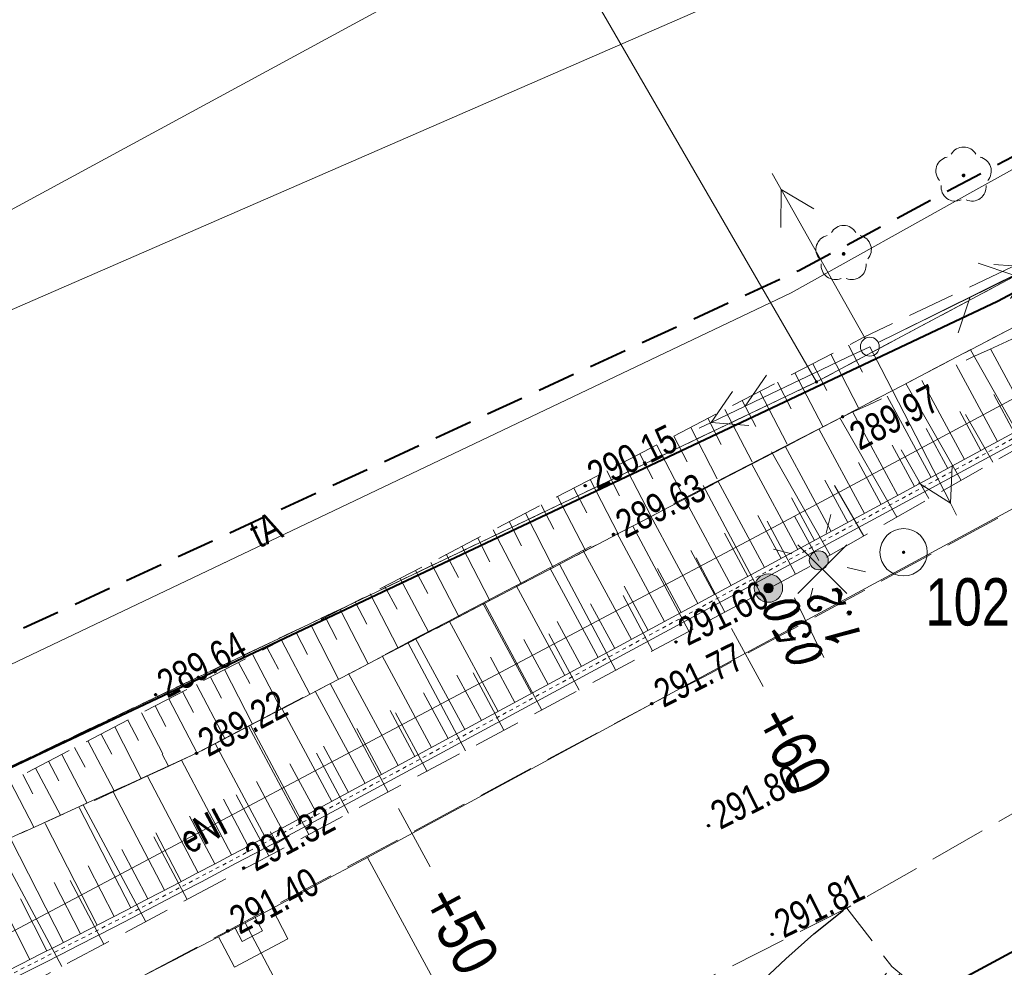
# Model space of a CAD drawing. Header units: metres. Extents: x 7437415 to 7437762, y 5556624 to 5556902.
# Tile 15 of 36: x 7437554 to 7437580, y 5556699 to 5556724. Entities that reach past the tile are written whole.
import ezdxf
from ezdxf.enums import TextEntityAlignment as Align

# ---------------------------------------------------------------- set-up
doc = ezdxf.new("R2010")
doc.units = ezdxf.units.M
doc.header["$MEASUREMENT"] = 0
for name, pattern in [('0.5_0.5', [1.5, 0.5, -0.5, 0.5]), ('BUBZ01-500', [1.75, 1.25, -0.5]), ('DGN Style 2', [6.14715, 3.68829, -2.45886]), ('DGN Style 3', [8.60601, 6.14715, -2.45886]), ('EGBU01-500', [1, 0.5, -0.5]), ('KTCR02-500', [1.5, 1, -0.5]), ('KTJZ01-500', [2, 1.5, -0.5])]:
    doc.linetypes.add(name, pattern=pattern)
doc.layers.get('0').update_dxf_attribs({"color": 250, "lineweight": 5})
for name, color, linetype, lineweight in [('121-Punkt osnowy szczegółowej', 7, 'Continuous', 5), ('203-Punkt załamania granicy działki nie stabilizowany', 7, 'Continuous', 5), ('510-Podpora jednosłupowa symb.-STPOW', 7, 'Continuous', 5), ('521-Kierunek linii-STPOW', 7, 'Continuous', 5), ('ARCH_0', 7, 'Continuous', 13), ('BUBZ01', 250, 'Continuous', 5), ('BUIB02_01', 250, 'Continuous', 5), ('BUIB05_01', 250, 'Continuous', 5), ('D_balustrada', 7, '0.5_0.5', 20), ('D_kilometraz', 7, 'Continuous', 13), ('D_kraweznik', 7, 'Continuous', 20), ('D_obrzeze', 7, 'Continuous', 20), ('D_odwodnienie liniowe_wpust', 36, 'Continuous', 20), ('D_opis trasy', 7, 'Continuous', 13), ('D_opisy', 7, 'Continuous', 13), ('D_pobocze', 7, 'Continuous', 13), ('D_skarpa', 7, 'DGN Style 3', 20), ('D_skarpa-symbol', 7, 'Continuous', 20), ('D_zakres', 7, 'DGN Style 2', 13), ('EGBD03', 250, 'Continuous', 5), ('EGBP04_03', 250, 'Continuous', 5), ('EGBU01', 250, 'Continuous', 5), ('elementy drogowe', 250, 'Continuous', 5), ('KTJZ01', 250, 'Continuous', 5), ('KTKR01', 250, 'Continuous', 5), ('MPZP', 250, 'Continuous', 5), ('OBOP02_01', 250, 'Continuous', 5), ('OSSP03', 250, 'Continuous', 5), ('przewód elektroenergetyczny niskiego napięcia (linia) - symbol', 7, 'Continuous', 5), ('przewód telekomunikacyjny (linia) - symbol', 7, 'Continuous', 5), ('punkt wysokościowy sztuczny', 7, 'Continuous', 5), ('RTPW01', 250, 'Continuous', 5), ('RTPW02', 250, 'Continuous', 5), ('rzedne dla projektanta', 250, 'Continuous', 5), ('SUPE04', 250, 'Continuous', 5), ('SUPE_01', 250, 'Continuous', 5), ('SUPG_01', 250, 'Continuous', 5), ('SUPT01', 250, 'Continuous', 5), ('SUPT_01', 250, 'Continuous', 5), ('SUSM01', 250, 'Continuous', 5), ('SUSM04_01_E', 250, 'Continuous', 5), ('SUUS13', 250, 'Continuous', 5), ('słup (punkt)', 7, 'Continuous', 5)]:
    doc.layers.add(name, color=color, linetype=linetype, lineweight=lineweight)
doc.styles.add('mk2012', font='ITALIC_1250.shx', dxfattribs={"width": 0.8, "height": 0.9})
doc.styles.get("Standard").update_dxf_attribs({"font": 'txt.shx', "width": 0.75})
doc.styles.add('Style-Arial Narrow', font='ARIALN.TTF')

# ---------------------------------------------------------------- blocks, each defined once
blk = doc.blocks.new('PE04')
at = {"color": 0, "linetype": 'Continuous', "lineweight": 13, "ltscale": 10}
for p, q in [((46.5, 0), (37.84, 5)), ((6.5, 0), (0, 0)), ((6.5, 0), (16.5, 0)), ((16.5, 0), (26.5, 0)), ((26.5, 0), (36.5, 0)), ((36.5, 0), (46.5, 0)), ((46.5, 0), (37.84, -5)), ((46.5, 0), (50, 0))]:
    blk.add_line(p, q, dxfattribs=at)
blk = doc.blocks.new('PT01')
at = {"color": 0, "linetype": 'Continuous', "lineweight": 13, "ltscale": 10}
for p, q in [((46.5, 0), (37.84, 5)), ((6.5, 0), (0, 0)), ((6.5, 0), (16.5, 0)), ((16.5, 0), (26.5, 0)), ((26.5, 0), (36.5, 0)), ((36.5, 0), (27.84, -5)), ((36.5, 0), (46.5, 0)), ((46.5, 0), (50, 0))]:
    blk.add_line(p, q, dxfattribs=at)
blk = doc.blocks.new('203')
at = {"layer": '203-Punkt załamania granicy działki nie stabilizowany', "linetype": 'Continuous', "lineweight": 13}
h = blk.add_hatch(color=96, dxfattribs=at)
edge = h.paths.add_edge_path()
edge.add_arc((0, 0), 0.45, 0, 360)
blk = doc.blocks.new('PW02')
at = {"layer": 'punkt wysokościowy sztuczny', "linetype": 'Continuous', "lineweight": 13}
h = blk.add_hatch(color=0, dxfattribs=at)
edge = h.paths.add_edge_path()
edge.add_arc((0, 0), 0.45, 0, 360)
blk = doc.blocks.new('510')
at = {"layer": '510-Podpora jednosłupowa symb.-STPOW', "color": 0, "linetype": 'Continuous', "lineweight": 13}
blk.add_circle((0, 0), 2.5, dxfattribs=at)
blk = doc.blocks.new('521')
at = {"layer": '521-Kierunek linii-STPOW', "color": 30, "linetype": 'Continuous', "lineweight": 13}
for p, q in [((42.5, 0), (35.43, 7.07)), ((7.5, 0), (57.5, 0)), ((29.57, 0), (22.5, -7.07))]:
    blk.add_line(p, q, dxfattribs=at)
blk = doc.blocks.new('SM04')
at = {"layer": 'słup (punkt)', "color": 0, "linetype": 'Continuous', "lineweight": 13}
blk.add_circle((0, 0), 2.5, dxfattribs=at)
blk = doc.blocks.new('121')
at = {"layer": '121-Punkt osnowy szczegółowej', "linetype": 'Continuous', "lineweight": 13}
h = blk.add_hatch(color=0, dxfattribs=at)
edge = h.paths.add_edge_path()
edge.add_arc((0, 0), 0.45, 0, 360)
at = {"layer": '121-Punkt osnowy szczegółowej', "color": 0, "linetype": 'Continuous', "lineweight": 13}
blk.add_circle((0, 0), 6.25, dxfattribs=at)
blk = doc.blocks.new('SUPE04')
at = {"layer": 'SUPE04', "color": 1, "linetype": 'Continuous', "lineweight": 13}
blk.add_line((5.25, 0), (0.25, 0), dxfattribs=at)
at = {"layer": 'SUPE04', "color": 1, "linetype": 'Continuous', "lineweight": 13, "flags": 128}
blk.add_lwpolyline([(3.9, 0.5), (4.766, 0), (3.9, -0.5)], dxfattribs=at)
blk = doc.blocks.new('OBOP02_01')
at = {"layer": 'OBOP02_01', "linetype": 'Continuous', "lineweight": 13}
h = blk.add_hatch(color=96, dxfattribs=at)
edge = h.paths.add_edge_path()
edge.add_arc((0, 0), 0.05, 0, 360)
at = {"layer": 'OBOP02_01', "color": 96, "linetype": 'Continuous', "lineweight": 13}
for centre, start, end in [((0, 0.375), 30.1471, 149.8529), ((-0.357, 0.116), 102.1471, 221.8529), ((0.357, 0.116), 318.1471, 77.8529), ((-0.22, -0.303), 174.1472, 293.8529), ((0.22, -0.303), 246.1471, 5.8529)]:
    blk.add_arc(centre, 0.375, start, end, dxfattribs=at)
blk = doc.blocks.new('510_3')
at = {"layer": 'SUSM04_01_E', "linetype": 'Continuous', "lineweight": 13}
h = blk.add_hatch(color=8, dxfattribs=at)
edge = h.paths.add_edge_path()
edge.add_arc((0, 0), 0.25, 0, 360)
at = {"layer": 'SUSM04_01_E', "color": 250, "linetype": 'Continuous', "lineweight": 13}
blk.add_circle((0, 0), 0.25, dxfattribs=at)
blk = doc.blocks.new('SUSM01_2')
at = {"layer": 'SUSM01', "color": 250, "linetype": 'Continuous', "lineweight": 13}
for p, q in [((-0.543, 0.545), (-0.897, 0.899)), ((0.517, 0.545), (0.871, 0.899)), ((-0.897, -0.869), (-0.543, -0.515)), ((0.871, -0.869), (0.517, -0.515))]:
    blk.add_line(p, q, dxfattribs=at)
blk = doc.blocks.new('SUUS13')
at = {"layer": 'SUUS13', "linetype": 'Continuous', "lineweight": 13}
h = blk.add_hatch(color=8, dxfattribs=at)
edge = h.paths.add_edge_path()
edge.add_arc((0, 0), 0.75, 0, 360)
h = blk.add_hatch(color=8, dxfattribs=at)
edge = h.paths.add_edge_path()
edge.add_arc((0, 0), 0.25, 0, 360)
at = {"layer": 'SUUS13', "color": 250, "linetype": 'Continuous', "lineweight": 13}
for radius in [0.75, 0.25]:
    blk.add_circle((0, 0), radius, dxfattribs=at)
blk = doc.blocks.new('wyci')
at = {"color": 1, "linetype": 'Continuous', "lineweight": 13, "flags": 128}
for points in [[(4544150.203, 5410499.556), (4544147.627, 5410502.133)], [(4544147.627, 5410499.556), (4544150.203, 5410502.133)]]:
    blk.add_lwpolyline(points, dxfattribs=at)

msp = doc.modelspace()

# ---------------------------------------------------------------- linework, layer by layer
at = {"layer": 'BUBZ01', "color": 7, "linetype": 'Continuous', "lineweight": 13, "flags": 128}
for points in [[(7437575.83, 5556715.04), (7437576.2, 5556714.33)], [(7437575.36, 5556714.8), (7437576.1, 5556713.37)], [(7437580.47, 5556712.42), (7437579.05, 5556714.92)], [(7437574.88, 5556714.55), (7437575.25, 5556713.84)], [(7437574.41, 5556714.31), (7437575.15, 5556712.89)], [(7437573.95, 5556714.06), (7437574.31, 5556713.36)], [(7437578.8, 5556711.47), (7437577.34, 5556714.03)], [(7437573.48, 5556713.82), (7437574.21, 5556712.43)], [(7437573.02, 5556713.58), (7437573.38, 5556712.89)], [(7437572.56, 5556713.34), (7437573.28, 5556711.96)], [(7437579.64, 5556711.95), (7437578.92, 5556713.21)], [(7437572.11, 5556713.11), (7437572.46, 5556712.42)], [(7437577.1, 5556710.5), (7437575.6, 5556713.12)], [(7437571.66, 5556712.87), (7437572.36, 5556711.51)], [(7437571.21, 5556712.64), (7437571.56, 5556711.96)], [(7437570.31, 5556712.17), (7437570.66, 5556711.51)], [(7437570.76, 5556712.4), (7437571.46, 5556711.06)], [(7437575.34, 5556709.49), (7437573.79, 5556712.22)], [(7437577.95, 5556710.99), (7437577.22, 5556712.28)], [(7437569.87, 5556711.94), (7437570.614, 5556710.517)], [(7437569.44, 5556711.72), (7437569.78, 5556711.06)], [(7437569, 5556711.49), (7437569.753, 5556710.04)], [(7437568.57, 5556711.26), (7437568.91, 5556710.61)], [(7437573.5, 5556708.49), (7437571.99, 5556711.33)], [(7437576.23, 5556710), (7437575.46, 5556711.33)], [(7437568.14, 5556711.04), (7437568.881, 5556709.614)], [(7437567.29, 5556710.6), (7437568.027, 5556709.17)], [(7437567.71, 5556710.82), (7437568.04, 5556710.18)], [(7437566.86, 5556710.38), (7437567.19, 5556709.74)], [(7437574.43, 5556708.99), (7437573.68, 5556710.39)], [(7437566.44, 5556710.16), (7437567.188, 5556708.732)], [(7437571.61, 5556707.49), (7437570.127, 5556710.263)], [(7437566.03, 5556709.94), (7437566.35, 5556709.32)], [(7437565.61, 5556709.73), (7437566.354, 5556708.298)], [(7437564.79, 5556709.3), (7437565.534, 5556707.871)], [(7437565.2, 5556709.52), (7437565.52, 5556708.9)], [(7437572.56, 5556707.99), (7437571.8, 5556709.42)], [(7437564.39, 5556709.09), (7437564.71, 5556708.48)], [(7437569.68, 5556706.45), (7437568.188, 5556709.253)], [(7437563.98, 5556708.88), (7437564.734, 5556707.455)], [(7437563.58, 5556708.67), (7437563.9, 5556708.07)], [(7437562.79, 5556708.26), (7437563.1, 5556707.67)], [(7437563.19, 5556708.47), (7437563.931, 5556707.036)], [(7437570.65, 5556706.97), (7437569.87, 5556708.43)], [(7437562.4, 5556708.06), (7437563.137, 5556706.623)], [(7437567.72, 5556705.4), (7437566.21, 5556708.223)], [(7437562.01, 5556707.85), (7437562.31, 5556707.27)], [(7437561.62, 5556707.65), (7437562.355, 5556706.216)], [(7437560.85, 5556707.25), (7437561.596, 5556705.82)], [(7437561.23, 5556707.45), (7437561.53, 5556706.87)], [(7437568.71, 5556705.93), (7437567.91, 5556707.42)], [(7437560.47, 5556707.05), (7437560.77, 5556706.48)], [(7437565.71, 5556704.33), (7437564.192, 5556707.172)], [(7437560.09, 5556706.86), (7437560.834, 5556705.423)], [(7437559.34, 5556706.47), (7437560.079, 5556705.03)], [(7437559.71, 5556706.66), (7437560.01, 5556706.1)], [(7437558.97, 5556706.27), (7437559.26, 5556705.72)], [(7437566.72, 5556704.87), (7437565.91, 5556706.39)], [(7437558.6, 5556706.08), (7437559.348, 5556704.649)], [(7437563.66, 5556703.23), (7437562.133, 5556706.1)], [(7437557.87, 5556705.7), (7437558.619, 5556704.268)], [(7437558.23, 5556705.89), (7437558.52, 5556705.34)], [(7437557.51, 5556705.51), (7437557.79, 5556704.97)], [(7437556.79, 5556705.14), (7437557.07, 5556704.6)], [(7437557.15, 5556705.33), (7437557.71, 5556704.25)], [(7437564.69, 5556703.78), (7437563.86, 5556705.33)], [(7437556.44, 5556704.96), (7437557.141, 5556703.596)], [(7437556.08, 5556704.77), (7437556.36, 5556704.24)], [(7437555.38, 5556704.41), (7437555.66, 5556703.89)], [(7437555.73, 5556704.59), (7437556.422, 5556703.269)], [(7437555.04, 5556704.23), (7437555.708, 5556702.944)], [(7437557.86, 5556703.923), (7437557.69, 5556704.24)], [(7437562.62, 5556702.68), (7437561.77, 5556704.26)], [(7437554.35, 5556703.87), (7437555.009, 5556702.626)], [(7437554.69, 5556704.05), (7437554.96, 5556703.53)], [(7437554.01, 5556703.7), (7437554.28, 5556703.19)], [(7437553.68, 5556703.52), (7437554.305, 5556702.306)], [(7437557.26, 5556699.81), (7437555.609, 5556702.899)], [(7437558.35, 5556700.4), (7437557.47, 5556702.05)], [(7437555.04, 5556698.63), (7437553.31, 5556701.853)], [(7437556.15, 5556699.22), (7437555.26, 5556700.9)]]:
    msp.add_lwpolyline(points, dxfattribs=at)
at = {"layer": 'BUBZ01', "color": 7, "linetype": 'BUBZ01-500', "lineweight": 13, "flags": 128}
msp.add_lwpolyline([(7437555.54, 5556678.94), (7437554.3, 5556679.55), (7437564.94, 5556687.09), (7437572.62, 5556693.02), (7437576.97, 5556698.63), (7437577.76, 5556697.74), (7437573.36, 5556691.57), (7437555.54, 5556678.94)], close=True, dxfattribs=at)
at = {"layer": 'BUIB05_01', "color": 7, "linetype": 'Continuous', "lineweight": 40, "flags": 128}
msp.add_lwpolyline([(7437577.73, 5556697.71), (7437589.04, 5556703.81)], dxfattribs=at)
at = {"layer": 'D_kilometraz', "flags": 128}
for points in [[(7437573.568, 5556706.022), (7437572.736, 5556707.561)], [(7437564.771, 5556701.266), (7437563.939, 5556702.806)]]:
    msp.add_lwpolyline(points, dxfattribs=at)
at = {"layer": 'D_kraweznik'}
msp.add_line((7437563.116, 5556701.508), (7437592.616, 5556717.455), dxfattribs=at)
msp.add_arc((7437396.683, 5557009.404), 350, 292.91854, 298.39337, dxfattribs=at)
at = {"layer": 'D_obrzeze'}
msp.add_line((7437562.402, 5556702.828), (7437605.532, 5556726.141), dxfattribs=at)
at = {"layer": 'D_odwodnienie liniowe_wpust', "flags": 128}
msp.add_lwpolyline([(7437559.809, 5556699.292), (7437560.34, 5556699.571), (7437560.154, 5556699.925), (7437559.623, 5556699.646), (7437559.809, 5556699.292)], close=True, dxfattribs=at)
at = {"layer": 'D_opis trasy', "flags": 128}
msp.add_lwpolyline([(7437563.116, 5556701.508), (7437565.131, 5556697.78)], dxfattribs=at)
at = {"layer": 'D_opisy'}
msp.add_line((7437559.888, 5556699.785), (7437567.303, 5556685.72), dxfattribs=at)
at = {"layer": 'D_skarpa-symbol', "flags": 128}
for points in [[(7437580.646, 5556712.973), (7437579.582, 5556714.942)], [(7437579.766, 5556712.498), (7437578.671, 5556714.524)], [(7437578.887, 5556712.022), (7437577.76, 5556714.107)], [(7437580.206, 5556712.736), (7437579.666, 5556713.734)], [(7437578.007, 5556711.547), (7437576.848, 5556713.69)], [(7437577.127, 5556711.071), (7437575.937, 5556713.272)], [(7437579.326, 5556712.26), (7437578.771, 5556713.288)], [(7437576.247, 5556710.596), (7437575.041, 5556712.827)], [(7437578.447, 5556711.785), (7437577.875, 5556712.841)], [(7437575.368, 5556710.12), (7437574.152, 5556712.37)], [(7437577.567, 5556711.309), (7437576.98, 5556712.395)], [(7437574.488, 5556709.645), (7437573.262, 5556711.912)], [(7437576.687, 5556710.834), (7437576.087, 5556711.944)], [(7437573.608, 5556709.169), (7437572.373, 5556711.455)], [(7437575.808, 5556710.358), (7437575.202, 5556711.478)], [(7437572.729, 5556708.694), (7437571.483, 5556710.998)], [(7437574.928, 5556709.883), (7437574.317, 5556711.012)], [(7437571.849, 5556708.218), (7437570.594, 5556710.54)], [(7437574.048, 5556709.407), (7437573.433, 5556710.545)], [(7437570.969, 5556707.743), (7437569.704, 5556710.083)], [(7437573.168, 5556708.931), (7437572.548, 5556710.079)], [(7437570.089, 5556707.267), (7437568.818, 5556709.619)], [(7437572.289, 5556708.456), (7437571.664, 5556709.613)], [(7437569.21, 5556706.792), (7437567.932, 5556709.155)], [(7437571.409, 5556707.98), (7437570.779, 5556709.146)], [(7437568.33, 5556706.316), (7437567.047, 5556708.69)], [(7437570.529, 5556707.505), (7437569.895, 5556708.678)], [(7437567.45, 5556705.841), (7437566.161, 5556708.226)], [(7437569.65, 5556707.029), (7437569.012, 5556708.208)], [(7437566.571, 5556705.365), (7437565.275, 5556707.761)], [(7437568.77, 5556706.554), (7437568.13, 5556707.738)], [(7437565.691, 5556704.89), (7437564.39, 5556707.297)], [(7437567.89, 5556706.078), (7437567.247, 5556707.268)], [(7437564.811, 5556704.414), (7437563.504, 5556706.832)], [(7437567.011, 5556705.603), (7437566.364, 5556706.798)], [(7437563.932, 5556703.938), (7437562.618, 5556706.368)], [(7437566.131, 5556705.127), (7437565.482, 5556706.328)], [(7437563.052, 5556703.463), (7437561.733, 5556705.903)], [(7437565.251, 5556704.652), (7437564.599, 5556705.858)], [(7437562.172, 5556702.988), (7437560.852, 5556705.441)], [(7437564.371, 5556704.176), (7437563.716, 5556705.388)], [(7437563.492, 5556703.701), (7437562.834, 5556704.918)], [(7437562.612, 5556703.225), (7437561.951, 5556704.448)], [(7437559.526, 5556701.575), (7437558.202, 5556704.076)], [(7437561.731, 5556702.751), (7437561.07, 5556703.98)], [(7437558.642, 5556701.107), (7437557.303, 5556703.66)], [(7437557.755, 5556700.644), (7437556.4, 5556703.243)], [(7437559.968, 5556701.808), (7437559.31, 5556703.048)], [(7437556.868, 5556700.182), (7437555.5, 5556702.826)], [(7437559.084, 5556701.341), (7437558.418, 5556702.604)], [(7437555.979, 5556699.725), (7437554.598, 5556702.41)], [(7437558.198, 5556700.876), (7437557.526, 5556702.164)], [(7437555.09, 5556699.267), (7437553.697, 5556701.993)], [(7437554.198, 5556698.815), (7437552.797, 5556701.577)], [(7437557.312, 5556700.413), (7437556.631, 5556701.724)], [(7437556.424, 5556699.953), (7437555.738, 5556701.286)], [(7437555.535, 5556699.496), (7437554.841, 5556700.849)], [(7437554.644, 5556699.041), (7437553.947, 5556700.413)]]:
    msp.add_lwpolyline(points, dxfattribs=at)
at = {"layer": 'D_zakres', "flags": 128}
msp.add_lwpolyline([(7437559.18, 5556699.413), (7437559.6, 5556698.616), (7437561.016, 5556699.362), (7437560.596, 5556700.159)], dxfattribs=at)
at = {"layer": 'EGBD03', "color": 96, "linetype": 'Continuous', "lineweight": 13}
msp.add_line((7437574.98, 5556714.07), (7437558.312, 5556742.861), dxfattribs=at)
at = {"layer": 'EGBD03', "color": 96, "linetype": 'Continuous', "lineweight": 13, "flags": 128}
msp.add_lwpolyline([(7437574.98, 5556714.07), (7437592.85, 5556723.6)], dxfattribs=at)
at = {"layer": 'EGBU01', "color": 96, "linetype": 'EGBU01-500', "lineweight": 13, "flags": 128}
for points in [[(7437574.98, 5556714.07), (7437592.85, 5556723.6)], [(7437592.85, 5556723.6), (7437574.98, 5556714.07)]]:
    msp.add_lwpolyline(points, dxfattribs=at)
at = {"layer": 'elementy drogowe', "color": 7, "linetype": 'Continuous', "lineweight": 13, "ltscale": 10, "flags": 128}
msp.add_lwpolyline([(7437560.546, 5556702.194), (7437560.721, 5556701.891), (7437561.046, 5556702.078)], dxfattribs=at)
at = {"layer": 'KTJZ01', "color": 7, "linetype": 'KTJZ01-500', "lineweight": 13, "flags": 128}
msp.add_lwpolyline([(7437589.109, 5556707.502), (7437587.51, 5556704.57), (7437591.6, 5556694.89), (7437588.51, 5556693.05), (7437585.23, 5556698.82), (7437583.56, 5556697.89), (7437586.26, 5556692.39), (7437588.01, 5556689.01), (7437584.59, 5556687.27), (7437583.01, 5556687.54), (7437568.72, 5556675.73), (7437566.49, 5556680.22), (7437581.79, 5556690.63), (7437580.06, 5556696.08), (7437576.97, 5556698.63), (7437575.78, 5556700.17)], dxfattribs=at)
at = {"layer": 'KTKR01', "color": 7, "linetype": 'Continuous', "lineweight": 30, "flags": 128}
msp.add_lwpolyline([(7437509.93, 5556671.34), (7437513.74, 5556672.37), (7437516.19, 5556672.93), (7437525.36, 5556674.85), (7437534.27, 5556677.12), (7437543.86, 5556679.82), (7437547.6, 5556681.25), (7437562.05, 5556688.41), (7437564.55, 5556690.07), (7437567.61, 5556692.67), (7437574.17, 5556698.83), (7437574.91, 5556699.49), (7437575.69, 5556700.12)], dxfattribs=at)
at = {"layer": 'rzedne dla projektanta', "color": 7, "linetype": 'Continuous', "lineweight": 40}
for centre in [(7437568.87, 5556711.33), (7437569.62, 5556710.04), (7437571.27, 5556707.2), (7437557.52, 5556705.81), (7437570.63, 5556705.57), (7437558.6, 5556704.26), (7437572.13, 5556702.35), (7437559.85, 5556701.23), (7437559.43, 5556699.57), (7437573.81, 5556699.48)]:
    msp.add_circle(centre, 0.0225, dxfattribs=at)
at = {"layer": 'SUPE_01', "color": 1, "linetype": 'Continuous', "lineweight": 13}
msp.add_line((7437574.398, 5556710.521), (7437575.041, 5556709.357), dxfattribs=at)
at = {"layer": 'SUUS13', "color": 7, "linetype": 'Continuous', "lineweight": 13}
msp.add_line((7437575.171, 5556706.795), (7437574.398, 5556708.365), dxfattribs=at)

# ---------------------------------------------------------------- block references
at = {"layer": 'ARCH_0', "lineweight": 30, "xscale": 0.5, "yscale": 0.5, "zscale": 0.5}
msp.add_blockref('wyci', (5165500.678, 2851458.704), dxfattribs=at)
at = {"layer": 'EGBP04_03', "color": 96, "linetype": 'Continuous', "lineweight": 13, "xscale": 0.1, "yscale": 0.1, "zscale": 0.1}
msp.add_blockref('203', (7437574.98, 5556714.07), dxfattribs=at)
at = {"layer": 'OBOP02_01', "color": 96, "linetype": 'Continuous', "lineweight": 13}
for p in [(7437578.867, 5556719.524), (7437575.698, 5556717.451)]:
    msp.add_blockref('OBOP02_01', p, dxfattribs=at)
at = {"layer": 'OSSP03', "color": 7, "linetype": 'Continuous', "lineweight": 13, "xscale": 0.1, "yscale": 0.1, "zscale": 0.1}
msp.add_blockref('121', (7437577.283, 5556709.57), dxfattribs=at)
at = {"layer": 'przewód elektroenergetyczny niskiego napięcia (linia) - symbol', "color": 1, "linetype": 'Continuous', "lineweight": 13, "xscale": 0.1, "yscale": 0.1, "zscale": 0.1}
for rotation in [205.519, 297.236]:
    msp.add_blockref('PE04', (7437576.39, 5556715), dxfattribs=dict(at, rotation=rotation))
at = {"layer": 'przewód telekomunikacyjny (linia) - symbol', "color": 30, "linetype": 'Continuous', "lineweight": 13, "xscale": 0.1, "yscale": 0.1, "zscale": 0.1, "rotation": 205.519}
msp.add_blockref('PT01', (7437576.39, 5556715), dxfattribs=at)
at = {"layer": 'RTPW02', "color": 7, "linetype": 'Continuous', "lineweight": 13, "xscale": 0.1, "yscale": 0.1, "zscale": 0.1}
msp.add_blockref('PW02', (7437575.67, 5556713.15), dxfattribs=at)
at = {"layer": 'SUPE04', "color": 1, "linetype": 'Continuous', "lineweight": 13}
for rotation in [119.3990000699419, 26.18399999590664]:
    msp.add_blockref('SUPE04', (7437576.39, 5556715), dxfattribs=dict(at, rotation=rotation))
at = {"layer": 'SUPT01', "color": 30, "linetype": 'Continuous', "lineweight": 13, "xscale": 0.1, "yscale": 0.1, "zscale": 0.1, "rotation": 26.39699999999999}
msp.add_blockref('521', (7437576.39, 5556715), dxfattribs=at)
at = {"layer": 'SUSM01', "color": 7, "linetype": 'Continuous', "lineweight": 13, "rotation": 211.119352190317}
msp.add_blockref('SUSM01_2', (7437575.041, 5556709.357), dxfattribs=at)
at = {"layer": 'SUSM04_01_E', "color": 7, "linetype": 'Continuous', "lineweight": 13, "xscale": 0.1, "yscale": 0.1, "zscale": 0.1}
for name in ['510', 'SM04']:
    msp.add_blockref(name, (7437576.39, 5556715), dxfattribs=at)
at = {"layer": 'SUSM04_01_E', "color": 7, "linetype": 'Continuous', "lineweight": 13}
msp.add_blockref('510_3', (7437575.041, 5556709.357), dxfattribs=at)
at = {"layer": 'SUUS13', "color": 7, "linetype": 'Continuous', "lineweight": 13, "xscale": 0.5, "yscale": 0.5, "zscale": 0.5}
msp.add_blockref('SUUS13', (7437573.711, 5556708.624), dxfattribs=at)

# ---------------------------------------------------------------- texts
at = {"layer": 'D_kilometraz', "char_height": 1.2, "attachment_point": 4, "rotation": 298.3934, "line_spacing_factor": 1.6, "style": 'Style-Arial Narrow'}
for s, insert in [('+60', (7437573.806, 5556705.382)), ('+50', (7437565.009, 5556700.627))]:
    msp.add_mtext(s, dxfattribs=dict(at, insert=insert))
at = {"layer": 'OSSP03', "color": 7, "linetype": 'Continuous', "lineweight": 30, "insert": (7437577.862, 5556707.618), "char_height": 1.25, "attachment_point": 7, "line_spacing_factor": 0.6}
msp.add_mtext('\\FWORKING_1250;\\H1x;\\W0.8;1028', dxfattribs=at)
at = {"layer": 'RTPW01', "color": 7, "linetype": 'Continuous', "lineweight": 13, "insert": (7437576.124, 5556712.238), "char_height": 0.75, "attachment_point": 7, "rotation": 27.252, "line_spacing_factor": 0.6}
msp.add_mtext('\\FWORKING_1250;\\H1x;\\W0.8;289.97', dxfattribs=at)
at = {"layer": 'rzedne dla projektanta', "color": 7, "linetype": 'Continuous', "lineweight": 0, "char_height": 0.75, "attachment_point": 7, "line_spacing_factor": 0.6}
for s, insert, rotation in [('\\FWORKING_1250;\\H1x;\\W0.8; 290.15', (7437568.981, 5556711.106), 26.3467), ('\\FWORKING_1250;\\H1x;\\W0.8; 289.63', (7437569.731, 5556709.816), 26.3467), ('\\FWORKING_1250;\\H1x;\\W0.8; 291.66', (7437571.381, 5556706.976), 26.3467), ('\\FWORKING_1250;\\H1x;\\W0.8; 289.64', (7437557.637, 5556705.589), 27.9221), ('\\FWORKING_1250;\\H1x;\\W0.8; 291.77', (7437570.741, 5556705.346), 26.3467), ('\\FWORKING_1250;\\H1x;\\W0.8; 289.22', (7437558.717, 5556704.039), 27.9221), ('\\FWORKING_1250;\\H1x;\\W0.8; 291.80', (7437572.241, 5556702.126), 26.3467), ('\\FWORKING_1250;\\H1x;\\W0.8; 291.40', (7437559.547, 5556699.349), 27.9221), ('\\FWORKING_1250;\\H1x;\\W0.8; 291.81', (7437573.921, 5556699.256), 26.3467)]:
    msp.add_mtext(s, dxfattribs=dict(at, insert=insert, rotation=rotation))
at = {"layer": 'SUPE_01', "color": 1, "linetype": 'Continuous', "lineweight": 13, "width": 0.8}
msp.add_text('eNI', height=0.75, rotation=27.9465, dxfattribs=at).set_placement((7437558.753, 5556702.221), align=Align.MIDDLE_CENTER)
at = {"layer": 'SUPT_01', "color": 30, "linetype": 'Continuous', "lineweight": 13, "insert": (7437560.593, 5556709.822), "char_height": 0.75, "attachment_point": 8, "rotation": 25.4634, "line_spacing_factor": 0.6}
msp.add_mtext('\\FWORKING;\\H1x;\\W0.8;tA', dxfattribs=at)
at = {"layer": 'SUUS13', "color": 7, "linetype": 'Continuous', "lineweight": 13, "insert": (7437575.305, 5556706.863), "char_height": 0.9, "attachment_point": 4, "rotation": 116.839, "line_spacing_factor": 0.76062, "style": 'mk2012'}
msp.add_mtext('\\H1x;\\W0.8;050\\P1.2', dxfattribs=at)

# ---------------------------------------------------------------- next in the draw order: wipeouts: each hides what was drawn before it
at = {"color": 7, "linetype": 'Continuous', "lineweight": 13, "ltscale": 10}
msp.add_wipeout([(7437560.221, 5556702.007), (7437560.222, 5556702.758), (7437560.872, 5556702.381)], dxfattribs=at).dxf.layer = 'elementy drogowe'

# ---------------------------------------------------------------- next in the draw order: linework, layer by layer
at = {"layer": 'BUBZ01', "color": 7, "linetype": 'BUBZ01-500', "lineweight": 13, "flags": 128}
msp.add_lwpolyline([(7437528.318, 5556692.995), (7437547.83, 5556700.48), (7437576.23, 5556715.25), (7437589.02, 5556721.32), (7437589.43, 5556720.35), (7437575.67, 5556713.15), (7437558.6, 5556704.26), (7437548.16, 5556699.51), (7437535.53, 5556693.23), (7437528.982, 5556691.059)], dxfattribs=at)
msp.add_lwpolyline([(7437524.04, 5556689.42), (7437535.53, 5556693.23), (7437548.16, 5556699.51), (7437558.6, 5556704.26), (7437575.67, 5556713.15), (7437589.43, 5556720.35), (7437590.07, 5556719.5), (7437590.16, 5556717.95), (7437574.86, 5556709.22), (7437552.89, 5556697.48), (7437530.34, 5556687.12), (7437524.27, 5556688.21), (7437524.04, 5556689.42)], close=True, dxfattribs=at)
at = {"layer": 'BUBZ01', "color": 7, "linetype": 'Continuous', "lineweight": 13, "flags": 128}
for points in [[(7437561.57, 5556702.12), (7437560.025, 5556705.002)], [(7437560.51, 5556701.55), (7437559.65, 5556703.16)]]:
    msp.add_lwpolyline(points, dxfattribs=at)
at = {"layer": 'BUIB02_01', "color": 212, "linetype": 'Continuous', "lineweight": 40, "flags": 128}
msp.add_lwpolyline([(7437471.018, 5556680.168), (7437490.105, 5556682.798), (7437506.941, 5556685.963), (7437514.516, 5556687.29), (7437530.92, 5556693.586), (7437543.72, 5556699.172), (7437579.76, 5556716.205), (7437631.582, 5556743.722), (7437615.039, 5556772.576)], dxfattribs=at)
at = {"layer": 'D_balustrada', "ltscale": 0.1, "flags": 128}
msp.add_lwpolyline([(7437521.91, 5556692.123), (7437522.557, 5556690.843, 0.394504), (7437530.729, 5556687.846), (7437532.348, 5556688.53, 0.023893), (7437562.343, 5556702.938), (7437591.013, 5556718.435)], format="xyb", dxfattribs=at)
at = {"layer": 'D_obrzeze'}
msp.add_arc((7437396.683, 5557009.404), 348.5, 292.91854, 298.39337, dxfattribs=at)
at = {"layer": 'D_opisy', "flags": 128}
msp.add_lwpolyline([(7437565.772, 5556725.167), (7437518.481, 5556699.525), (7437514.813, 5556688.66)], dxfattribs=at)
at = {"layer": 'D_pobocze', "flags": 128}
msp.add_lwpolyline([(7437522.668, 5556690.9, 0.394504), (7437530.681, 5556687.961), (7437532.299, 5556688.645, 0.023893), (7437562.283, 5556703.048), (7437593.104, 5556719.708)], format="xyb", dxfattribs=at)
at = {"layer": 'D_skarpa', "flags": 128}
msp.add_lwpolyline([(7437524.288, 5556689.548), (7437524.714, 5556689.687), (7437525.28, 5556689.873), (7437525.75, 5556690.027), (7437526.151, 5556690.158), (7437526.498, 5556690.272), (7437526.804, 5556690.372), (7437527.078, 5556690.462), (7437527.326, 5556690.543), (7437527.555, 5556690.618), (7437527.767, 5556690.687), (7437527.965, 5556690.752), (7437528.153, 5556690.814), (7437528.333, 5556690.873), (7437528.506, 5556690.929), (7437528.675, 5556690.985), (7437528.84, 5556691.039), (7437529.003, 5556691.092), (7437529.165, 5556691.145), (7437529.354, 5556691.207), (7437529.831, 5556691.363), (7437530.308, 5556691.52), (7437530.785, 5556691.676), (7437531.258, 5556691.831), (7437531.728, 5556691.985), (7437532.198, 5556692.139), (7437532.668, 5556692.293), (7437533.138, 5556692.447), (7437533.609, 5556692.601), (7437534.079, 5556692.755), (7437534.55, 5556692.909), (7437535.021, 5556693.063), (7437535.492, 5556693.218), (7437535.937, 5556693.43), (7437536.38, 5556693.648), (7437536.823, 5556693.866), (7437537.266, 5556694.083), (7437537.709, 5556694.301), (7437538.152, 5556694.519), (7437538.595, 5556694.737), (7437539.038, 5556694.954), (7437539.48, 5556695.172), (7437539.923, 5556695.389), (7437540.366, 5556695.607), (7437540.808, 5556695.825), (7437541.251, 5556696.042), (7437541.693, 5556696.26), (7437542.136, 5556696.477), (7437542.579, 5556696.695), (7437543.021, 5556696.912), (7437543.463, 5556697.13), (7437543.906, 5556697.347), (7437544.348, 5556697.565), (7437544.791, 5556697.782), (7437545.233, 5556698), (7437545.675, 5556698.217), (7437546.118, 5556698.434), (7437546.56, 5556698.652), (7437547.002, 5556698.869), (7437547.445, 5556699.087), (7437547.887, 5556699.304), (7437548.334, 5556699.513), (7437548.781, 5556699.72), (7437549.229, 5556699.927), (7437549.676, 5556700.134), (7437550.124, 5556700.341), (7437550.571, 5556700.548), (7437551.019, 5556700.755), (7437551.467, 5556700.962), (7437551.914, 5556701.169), (7437552.362, 5556701.376), (7437552.81, 5556701.583), (7437553.258, 5556701.79), (7437553.706, 5556701.997), (7437554.154, 5556702.204), (7437554.602, 5556702.411), (7437555.05, 5556702.618), (7437555.498, 5556702.826), (7437555.946, 5556703.033), (7437556.394, 5556703.24), (7437556.843, 5556703.447), (7437557.291, 5556703.655), (7437557.739, 5556703.862), (7437558.188, 5556704.069), (7437558.636, 5556704.279), (7437559.073, 5556704.508), (7437559.51, 5556704.737), (7437559.947, 5556704.966), (7437560.384, 5556705.196), (7437560.821, 5556705.425), (7437561.262, 5556705.656), (7437561.705, 5556705.888), (7437562.147, 5556706.121), (7437562.59, 5556706.353), (7437563.033, 5556706.585), (7437563.476, 5556706.817), (7437563.919, 5556707.05), (7437564.362, 5556707.282), (7437564.804, 5556707.514), (7437565.247, 5556707.746), (7437565.69, 5556707.979), (7437566.133, 5556708.211), (7437566.576, 5556708.443), (7437567.019, 5556708.676), (7437567.461, 5556708.908), (7437567.904, 5556709.14), (7437568.347, 5556709.372), (7437568.79, 5556709.605), (7437569.233, 5556709.837), (7437569.676, 5556710.069), (7437570.121, 5556710.297), (7437570.565, 5556710.526), (7437571.01, 5556710.755), (7437571.455, 5556710.983), (7437571.9, 5556711.212), (7437572.344, 5556711.441), (7437572.789, 5556711.669), (7437573.234, 5556711.898), (7437573.679, 5556712.126), (7437574.124, 5556712.355), (7437574.568, 5556712.584), (7437575.013, 5556712.812), (7437575.458, 5556713.041), (7437575.908, 5556713.259), (7437576.364, 5556713.468), (7437576.82, 5556713.676), (7437577.275, 5556713.885), (7437577.731, 5556714.094), (7437578.186, 5556714.302), (7437578.642, 5556714.511), (7437579.097, 5556714.72), (7437579.553, 5556714.928), (7437580.009, 5556715.137), (7437580.463, 5556715.349), (7437580.897, 5556715.596), (7437581.331, 5556715.844), (7437581.766, 5556716.092), (7437582.2, 5556716.34), (7437582.635, 5556716.588), (7437583.069, 5556716.836), (7437583.504, 5556717.083), (7437583.938, 5556717.331), (7437584.372, 5556717.579), (7437584.807, 5556717.827), (7437585.241, 5556718.075), (7437585.676, 5556718.322), (7437586.11, 5556718.57), (7437586.544, 5556718.818), (7437586.979, 5556719.066), (7437587.413, 5556719.314), (7437587.848, 5556719.562), (7437588.282, 5556719.809), (7437588.716, 5556720.057), (7437589.151, 5556720.305), (7437589.223, 5556720.346)], dxfattribs=at)
at = {"layer": 'D_skarpa-symbol', "flags": 128}
for points in [[(7437561.291, 5556702.515), (7437559.97, 5556704.978)], [(7437560.41, 5556702.042), (7437559.091, 5556704.518)], [(7437560.85, 5556702.278), (7437560.189, 5556703.512)]]:
    msp.add_lwpolyline(points, dxfattribs=at)
at = {"layer": 'EGBD03', "color": 96, "linetype": 'Continuous', "lineweight": 13, "flags": 128}
msp.add_lwpolyline([(7437574.98, 5556714.07), (7437547.59, 5556701)], dxfattribs=at)
at = {"layer": 'EGBU01', "color": 96, "linetype": 'EGBU01-500', "lineweight": 13, "flags": 128}
for points in [[(7437548.13, 5556701.26), (7437574.98, 5556714.07)], [(7437574.98, 5556714.07), (7437548.13, 5556701.26)]]:
    msp.add_lwpolyline(points, dxfattribs=at)
at = {"layer": 'KTJZ01', "color": 7, "linetype": 'KTJZ01-500', "lineweight": 13, "flags": 128}
msp.add_lwpolyline([(7437487.24, 5556665.88), (7437500.01, 5556668.65), (7437509.93, 5556671.34), (7437514.81, 5556672.66), (7437528.54, 5556677.57), (7437546.18, 5556685.08), (7437562.31, 5556693.39), (7437575.78, 5556700.17), (7437584.6, 5556705.2), (7437599.33, 5556712.79), (7437607.41, 5556717.03), (7437624.22, 5556725.75), (7437636.91, 5556731.79), (7437639.91, 5556733.3), (7437648.13, 5556737.1), (7437664.08, 5556744.94), (7437674.41, 5556750.47), (7437695.47, 5556762.01), (7437726.23, 5556778.98), (7437745.592, 5556790.579), (7437740.524, 5556799.89), (7437726.071, 5556794.065), (7437721.424, 5556793.261), (7437718.653, 5556793.684), (7437716.454, 5556794.853), (7437714.78, 5556796.65), (7437713.44, 5556798.18), (7437704.05, 5556814.76), (7437696.46, 5556806.77), (7437698.53, 5556806.84), (7437700.74, 5556806.26), (7437702.79, 5556804.94), (7437704.06, 5556803.16), (7437709.44, 5556793.77), (7437711.44, 5556790.12), (7437712.13, 5556787.63), (7437712.21, 5556785.35), (7437711.59, 5556783.66), (7437709.87, 5556781.76), (7437701.28, 5556777.09), (7437699.42, 5556776.48), (7437697.78, 5556776.19), (7437695.76, 5556776.41), (7437693.65, 5556777.51), (7437692.09, 5556778.89), (7437690.49, 5556781.22), (7437685.25, 5556778.28), (7437686.1, 5556775.03), (7437686.085, 5556773.72), (7437685.81, 5556772.51), (7437685.3, 5556771.32), (7437684.475, 5556769.98), (7437683.43, 5556768.68), (7437682.12, 5556767.23), (7437680.52, 5556765.9), (7437679.609, 5556765.424), (7437667.4, 5556758.73), (7437656.58, 5556752.94), (7437646.03, 5556747.24), (7437635.04, 5556741.31), (7437625.46, 5556735.97), (7437617.31, 5556731.03), (7437610.73, 5556727.32), (7437599.83, 5556721.28), (7437592.56, 5556717.41), (7437581.48, 5556711.39), (7437572.19, 5556706.38), (7437570.63, 5556705.57), (7437559.43, 5556699.57), (7437555.27, 5556697.37), (7437547.58, 5556693.6), (7437542.1, 5556690.99), (7437536.78, 5556688.64), (7437527.13, 5556684.56), (7437524.75, 5556685.69), (7437522.99, 5556687.15), (7437521.44, 5556689.45), (7437520.46, 5556691.39), (7437515.43, 5556689.51), (7437516.09, 5556686.202), (7437515.98, 5556684.5), (7437514.73, 5556681.38), (7437513.55, 5556680.28), (7437512.1, 5556679.32), (7437507.87, 5556678.13), (7437498.81, 5556675.82), (7437492.9, 5556674.29)], dxfattribs=at)
at = {"layer": 'MPZP', "color": 212, "linetype": 'KTCR02-500', "lineweight": 40, "flags": 128}
msp.add_lwpolyline([(7437738.295, 5556803.984), (7437715.191, 5556791.784), (7437661.349, 5556763.226), (7437574.511, 5556717.006), (7437530.05, 5556696.506), (7437525.798, 5556698.029), (7437514.19, 5556719.761)], dxfattribs=at)
at = {"layer": 'SUPE_01', "color": 1, "linetype": 'Continuous', "lineweight": 13, "flags": 128}
msp.add_lwpolyline([(7437601.635, 5556725.162), (7437600.216, 5556724.388), (7437574.398, 5556710.521), (7437552.37, 5556698.835), (7437529.759, 5556688.702), (7437521.807, 5556691.71), (7437513.451, 5556689.173), (7437513.22, 5556690)], dxfattribs=at)
at = {"layer": 'SUPG_01', "color": 52, "linetype": 'Continuous', "lineweight": 13, "flags": 128}
msp.add_lwpolyline([(7437505.33, 5556697.53), (7437509.719, 5556697.926), (7437522.113, 5556702.608), (7437540.72, 5556710.32), (7437572.53, 5556724.178), (7437601.779, 5556739.923), (7437624.775, 5556752.295)], dxfattribs=at)
at = {"layer": 'SUPT_01', "color": 30, "linetype": 'Continuous', "lineweight": 13, "flags": 128}
msp.add_lwpolyline([(7437624.834, 5556744.449), (7437603.973, 5556732.899), (7437579.114, 5556719.1), (7437574.314, 5556716.425), (7437544.39, 5556702.175), (7437531.441, 5556696.093), (7437491.469, 5556686.466), (7437485.362, 5556685.024)], dxfattribs=at)

# ---------------------------------------------------------------- next in the draw order: texts
at = {"layer": 'rzedne dla projektanta', "color": 7, "linetype": 'Continuous', "lineweight": 0, "insert": (7437559.967, 5556701.009), "char_height": 0.75, "attachment_point": 7, "rotation": 27.9221, "line_spacing_factor": 0.6}
msp.add_mtext('\\FWORKING_1250;\\H1x;\\W0.8; 291.32', dxfattribs=at)

doc.saveas('drawing.dxf')
